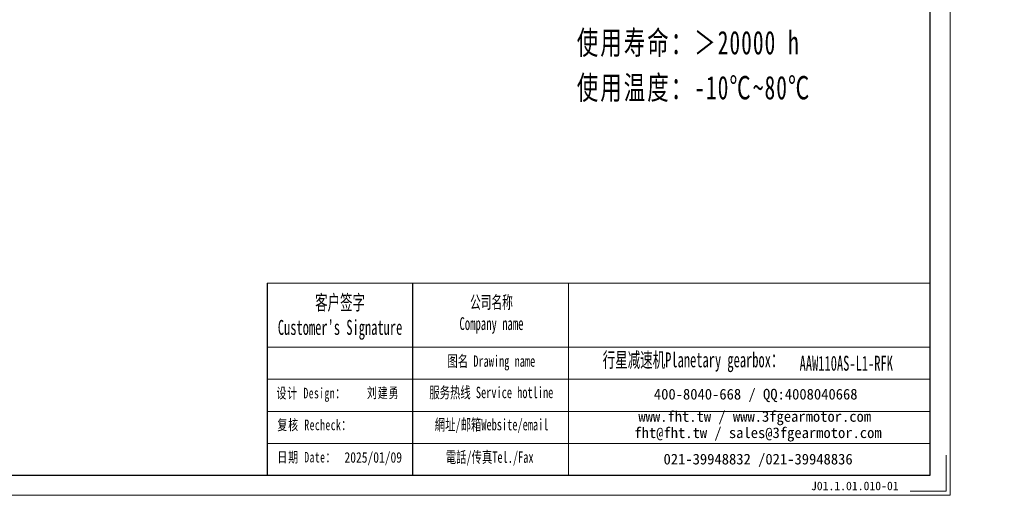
# Model space of a CAD drawing. Header units: millimetres. Extents: x -19 to 724, y -9 to 498.
# Tile 3 of 6: x 304 to 724, y -9 to 194. Entities that reach past the tile are written whole.
import ezdxf

# ---------------------------------------------------------------- set-up
doc = ezdxf.new("R2010")
doc.units = ezdxf.units.MM
doc.layers.add('6文字层', color=3, linetype='Continuous')
doc.layers.add('7标注层', color=4, linetype='Continuous')
for name, color, linetype, lineweight in [('SLD-0', 7, 'Continuous', 18), ('图框_外框线', 7, 'Continuous', 18), ('尺寸线层', 3, 'Continuous', 18)]:
    doc.layers.add(name, color=color, linetype=linetype, lineweight=lineweight)
doc.styles.add('SLDTEXTSTYLE4', font='SimSun.ttf', dxfattribs={"width": 0.611111})
doc.styles.get("Standard").update_dxf_attribs({"font": 'SimSun.ttf'})
doc.styles.add('标准', font='txt', dxfattribs={"width": 0.667})
doc.styles.add('样式 1', font='SimSun.ttf')

msp = doc.modelspace()

# ---------------------------------------------------------------- linework, layer by layer
msp.add_line((471.66547, 81.7499), (471.66547, -0.16828))
at = {"layer": '7标注层', "color": 0}
msp.add_line((409.871, 81.7499), (409.871, -0.15428), dxfattribs=at)
at = {"layer": '图框_外框线'}
for p, q in [((409.871, 81.7499), (471.66547, 81.7499)), ((471.66547, 81.7499), (692.28949, 81.7499)), ((538.24485, 81.7499), (538.24485, -0.15428)), ((409.871, 54.41841), (471.66547, 54.41841)), ((471.66547, 54.41841), (692.28949, 54.41841)), ((409.871, 40.75267), (692.28949, 40.75267)), ((409.871, 27.08692), (692.28949, 27.08692)), ((409.871, 13.42118), (692.28949, 13.42118))]:
    msp.add_line(p, q, dxfattribs=at)
at = {"layer": '图框_外框线', "color": 3}
msp.add_lwpolyline([(-15.83774, -8.68593), (700.82114, -8.68593), (700.82114, 498.09428), (-15.83774, 498.09428)], close=True, dxfattribs=at)
at = {"layer": '图框_外框线', "color": 3, "lineweight": 25}
msp.add_lwpolyline([(26.82053, -0.15428), (692.28949, -0.15428), (692.28949, 489.56263), (26.82053, 489.56263)], close=True, dxfattribs=at)
at = {"layer": '图框_外框线', "color": 3}
msp.add_lwpolyline([(699.11481, 8.37738), (699.11481, -6.9796), (683.75784, -6.9796)], dxfattribs=at)

# ---------------------------------------------------------------- texts
at = {"layer": '6文字层', "insert": (641.4637, -2.84299), "char_height": 3.6618494, "width": 45.3069365, "attachment_point": 1, "style": '样式 1'}
msp.add_mtext('J01.1.01.010-01', dxfattribs=at)
at = {"layer": 'SLD-0', "color": 1, "attachment_point": 2}
for s, insert, char_height, width, style in [("{\\fSimSun|b1|i0|c134|p2;客户签字\\PCustomer's Signature}", (440.87475, 76.69347), 6.3773471, 79.3348556, 'SLDTEXTSTYLE4'), ('{\\fSimSun|b1|i0|c134|p2;公司名称\\PCompany name}', (505.37743, 76.35493), 5.4662975, 70.7714855, 'SLDTEXTSTYLE4'), ('{\\fSimSun|b1|i0|c134|p2;图名 Drawing name}', (505.30326, 50.94871), 4.8458067, 47.6849849, '标准'), ('{\\fSimSun|b1|i0|c134|p2;  \\H1.1667x;行星减速机Planetary gearbox\\fSimSun|b0|i0|c134|p2;：}', (588.98263, 52.25071), 5.4662975, 85.9719599, 'SLDTEXTSTYLE4'), ('AAW110AS-L1-RFK', (656.5164, 50.79938), 6.3773471, 46.4110157, 'SLDTEXTSTYLE4'), ('{\\fNSimSun|b0|i0|c134|p49;\\T1.1;设计 \\fNSimSun|b0|i0|c0|p49;Design\\fNSimSun|b0|i0|c134|p49;：}', (428.5973, 37.12955), 4.5, 33.4501691, '标准'), ('{\\fSimSun|b0|i0|c134|p2;\\T1.1;刘建勇}', (459.25971, 37.27708), 4.5, 33.4501691, '标准'), ('{\\fSimSun|b1|i0|c134|p2;服务热线 Service hotline}', (505.30913, 37.57544), 4.8458067, 64.4802329, '标准'), ('{\\fNSimSun|b0|i0|c134|p49;\\T1.1;复核 \\fNSimSun|b0|i0|c0|p49;Recheck\\fNSimSun|b0|i0|c134|p49;：}', (430.09317, 23.58215), 4.5, 33.4501691, '标准'), ('{\\fSimSun|b1|i0|c134|p2;網址/邮箱Website/email}', (505.43015, 23.85119), 4.8458067, 67.0922059, '标准'), ('{\\fNSimSun|b0|i0|c134|p49;\\T1.1;日期 Date：}', (426.71053, 9.82746), 4.5, 33.4501691, '标准'), ('{\\fNSimSun|b0|i0|c134|p49;\\W0.8;2025/01/09}', (455.0062, 9.7221), 4.5, 33.4501691, '标准'), ('{\\fSimSun|b1|i0|c134|p2;電話/传真Tel./Fax}', (504.60275, 10.01994), 4.8458067, 59.550736, '标准')]:
    msp.add_mtext(s, dxfattribs=dict(at, insert=insert, char_height=char_height, width=width, style=style))
at = {"layer": 'SLD-0', "color": 1, "char_height": 4.5552479, "attachment_point": 2}
for s, insert, width in [('{\\fSimSun|b1|i0|c134|p2;400-8040-668 / QQ:4008040668}', (617.93834, 36.70504), 132.6279079), ('{\\fSimSun|b1|i0|c134|p2;www.fht.tw / www.3fgearmotor.com }', (617.51832, 27.21707), 132.7772102), ('\\pt54.66298;{\\fSimSun|b1|i0|c134|p2;fht@fht.tw / sales@3fgearmotor.com }', (618.90657, 20.28063), 132.7772102), ('{\\fSimSun|b1|i0|c134|p2;021-39948832 /021-39948836 }', (618.95421, 9.02397), 101.3854442)]:
    msp.add_mtext(s, dxfattribs=dict(at, insert=insert, width=width))
at = {"layer": '尺寸线层', "insert": (541.72114, 342.70969), "char_height": 10, "width": 159.9682193, "attachment_point": 1, "line_spacing_factor": 1.15057, "style": '标准'}
msp.add_mtext('{\\fNSimSun|b0|i0|c134|p49;\\T1.1;性能参数：\\P减速比：1:6-20\\P额定输出力矩：230 N.m\\P最大加速力矩：1.5倍额定扭矩\\P额定输入转速：3000 rpm\\P容许径向力：5500 N\\P容许轴向力：5500 N\\P回程间隙：≤10 arcmin\\P使用寿命：＞20000 h\\P使用温度：-10℃~80℃}', dxfattribs=at)

doc.saveas('drawing.dxf')
